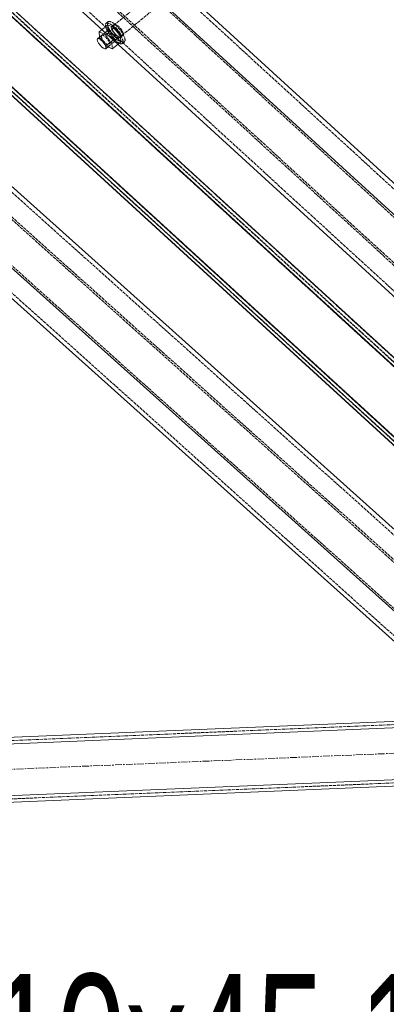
# Model space of a CAD drawing. Header units: millimetres. Extents: x -15129 to 9171, y -18789 to 5877.
# Tile 176 of 256: x -11519 to -11179, y -2488 to -1575. Entities that reach past the tile are written whole.
import ezdxf

# ---------------------------------------------------------------- set-up
doc = ezdxf.new("R2010")
doc.units = ezdxf.units.MM
doc.linetypes.add('ACAD_ISO02W100', pattern=[15, 12, -3])
doc.linetypes.add('CENTER', pattern=[50.8, 31.75, -6.35, 6.35, -6.35])
for name, color, linetype in [('AS_Belki', 145, 'Continuous'), ('AS_DIM_ON', 7, 'Continuous'), ('AS_Sruby', 9, 'Continuous')]:
    doc.layers.add(name, color=color, linetype=linetype)
doc.styles.add('Arial Narrow', font='ARIALN.TTF', dxfattribs={"height": 5})

msp = doc.modelspace()

# ---------------------------------------------------------------- linework, layer by layer
at = {"color": 5, "linetype": 'CENTER', "lineweight": 13, "ltscale": 0.2}
msp.add_line((-13206.8, -2340.07, 76020), (-10890.83, -2243.47, 49957.95), dxfattribs=at)
at = {"layer": 'AS_Belki', "color": 84, "linetype": 'ACAD_ISO02W100', "lineweight": 13, "ltscale": 0.25}
for p, q in [((-11963.73, -1171.94), (-9882.04, -3076.96)), ((-10853.86, -2183.82), (-11924.35, -1204.18)), ((-11922.32, -1201.97), (-9916.14, -3037.89)), ((-11996.27, -1207.22), (-9914.24, -3112.56)), ((-11996.11, -1211.45), (-9918.5, -3112.74)), ((-11922, -1210.43), (-9924.65, -3038.27)), ((-11954.54, -1245.72), (-9956.85, -3073.87)), ((-10853.87, -2183.55), (-11873.35, -1250.6)), ((-11815.58, -1376.92), (-10900.56, -2214.28)), ((-10896.33, -2214.11), (-11811.35, -1376.74)), ((-11031.88, -1886.46), (-11583.13, -1381.99)), ((-11074.62, -1891.99), (-11625.88, -1387.53)), ((-10912.87, -2133.9), (-11695.69, -1417.51)), ((-11619.91, -1416.73), (-11071.31, -1918.77)), ((-11833.65, -1482.56), (-11123.89, -2118.71)), ((-11096.99, -2119.88), (-11805.85, -1484.55)), ((-11072.37, -1891.7), (-11503.72, -1496.97)), ((-11835.17, -1526.23), (-11125.41, -2162.37)), ((-11033.8, -1858.61), (-11365.32, -1555.23)), ((-11432.78, -1581.05), (-11434.07, -1582.26)), ((-11434.07, -1582.26), (-11432.56, -1586.03)), ((-11430.59, -1579.25), (-11432.78, -1581.05)), ((-11432.78, -1581.05), (-11432.3, -1581.34)), ((-11432.56, -1586.03), (-11429.14, -1590.15)), ((-11432.3, -1581.34), (-11431.28, -1581.97)), ((-11431.88, -1580.46), (-11430.59, -1579.25)), ((-11430.37, -1584.23), (-11431.88, -1580.46)), ((-11431.28, -1581.97), (-11429.44, -1583.11)), ((-11430.11, -1579.55), (-11430.59, -1579.25)), ((-11426.95, -1588.35), (-11430.37, -1584.23)), ((-11427.25, -1581.31), (-11430.11, -1579.55)), ((-11429.44, -1583.11), (-11426.01, -1587.23)), ((-11423.82, -1585.43), (-11427.25, -1581.31)), ((-11426.01, -1587.23), (-11425.11, -1589.48)), ((-11422.48, -1588.8), (-11423.82, -1585.43)), ((-11429.14, -1590.15), (-11425.8, -1592.2)), ((-11423.61, -1590.41), (-11426.95, -1588.35)), ((-11425.8, -1592.2), (-11423.61, -1590.41)), ((-11424.51, -1590.99), (-11425.8, -1592.2)), ((-11425.11, -1589.48), (-11424.67, -1590.59)), ((-11424.67, -1590.59), (-11424.51, -1590.99)), ((-11423.61, -1590.41), (-11422.32, -1589.2)), ((-11422.32, -1589.2), (-11422.48, -1588.8)), ((-11635.64, -1662.41), (-11123.97, -2121)), ((-11653.24, -1714.59), (-11152.38, -2163.49)), ((-11987.32, -2262.61), (-10876.96, -2216.3)), ((-11985.07, -2316.57), (-10820.48, -2267.99))]:
    msp.add_line(p, q, dxfattribs=at)
at = {"layer": 'AS_Belki', "color": 145, "linetype": 'Continuous', "lineweight": 13, "ltscale": 0.25}
for p, q in [((-11819.83, -1377.1), (-10904.81, -2214.46)), ((-10904.54, -2214.45), (-11819.56, -1377.08)), ((-10896.01, -2214.09), (-11811.03, -1376.73)), ((-11579.13, -1383.31), (-11029.63, -1886.17)), ((-10944.19, -2096.83), (-11691.51, -1412.93)), ((-10948.22, -2101.24), (-11695.54, -1417.35)), ((-11622.94, -1419.2), (-11073.44, -1922.07)), ((-11093.92, -2117.46), (-11803.68, -1481.31)), ((-11835.25, -1528.53), (-11125.49, -2164.67)), ((-11031.16, -1855.78), (-11366.7, -1548.72)), ((-11658.77, -1714.82), (-11155.46, -2165.92)), ((-11987.45, -2259.62), (-10880.1, -2213.43)), ((-10873.79, -2219.17), (-11993.19, -2265.86)), ((-11991.19, -2313.82), (-10823.58, -2265.12)), ((-11984.95, -2319.56), (-10997.09, -2278.36))]:
    msp.add_line(p, q, dxfattribs=at)
at = {"layer": 'AS_Sruby', "color": 84, "linetype": 'ACAD_ISO02W100', "lineweight": 13, "ltscale": 0.25}
for p, q in [((-11382.9, -1540.84), (-11431.72, -1580.86)), ((-11424.09, -1590.12), (-11375.07, -1549.93)), ((-11436.96, -1577.4), (-11438.79, -1578.9)), ((-11445.03, -1586.66), (-11439.21, -1589.55)), ((-11437.15, -1580.2), (-11442.35, -1584.46)), ((-11439.35, -1587.21), (-11436.93, -1585.23)), ((-11431.33, -1583.09), (-11439.21, -1589.55)), ((-11436.98, -1584.13), (-11437.15, -1580.2)), ((-11431.33, -1583.09), (-11437.15, -1580.2)), ((-11436.93, -1585.23), (-11436.98, -1584.13)), ((-11430.9, -1593.16), (-11436.93, -1585.23)), ((-11431.72, -1580.86), (-11433.13, -1582.02)), ((-11425.3, -1591.02), (-11431.33, -1583.09)), ((-11442.84, -1589.98), (-11444.82, -1591.6)), ((-11439.21, -1589.55), (-11433.18, -1597.48)), ((-11433.18, -1597.48), (-11425.3, -1591.02)), ((-11431.93, -1594), (-11430.9, -1593.16)), ((-11425.08, -1596.05), (-11430.9, -1593.16)), ((-11427.51, -1598.04), (-11425.08, -1596.05)), ((-11425.45, -1591.24), (-11424.09, -1590.12)), ((-11425.29, -1591.11), (-11425.3, -1591.02)), ((-11425.27, -1591.71), (-11425.29, -1591.11)), ((-11425.27, -1591.76), (-11425.27, -1591.71)), ((-11425.13, -1594.98), (-11425.27, -1591.76)), ((-11425.08, -1596.05), (-11425.13, -1594.98)), ((-11423.44, -1597.35), (-11421.62, -1595.85)), ((-11436.85, -1600.58), (-11435.16, -1599.2)), ((-11433.18, -1597.48), (-11432.97, -1602.52))]:
    msp.add_line(p, q, dxfattribs=at)
at = {"layer": 'AS_Sruby', "color": 145, "linetype": 'Continuous', "lineweight": 13, "ltscale": 0.25}
for p, q in [((-11442.35, -1584.46), (-11445.03, -1586.66)), ((-11445.03, -1586.66), (-11444.82, -1591.69)), ((-11444.82, -1591.69), (-11439.35, -1587.21)), ((-11444.82, -1591.6), (-11446.62, -1593.08)), ((-11444.82, -1591.69), (-11438.78, -1599.62)), ((-11438.78, -1599.62), (-11431.93, -1594)), ((-11438.95, -1602.3), (-11436.85, -1600.58)), ((-11438.78, -1599.62), (-11432.97, -1602.52)), ((-11432.97, -1602.52), (-11427.51, -1598.04))]:
    msp.add_line(p, q, dxfattribs=at)
at = {"layer": 'AS_Sruby', "color": 84, "linetype": 'ACAD_ISO02W100', "lineweight": 13, "ltscale": 0.25, "extrusion": (0.730029, 0.598487, 0.329956)}
for centre, radius in [((6019.09, 3249.07, -9295.52), 12), ((6019.09, 3248.29, -9293.29), 12), ((6019.09, 3248.29, -9293.29), 6), ((6019.09, 3252.44, -9305.14), 6)]:
    msp.add_circle(centre, radius, dxfattribs=at)
at = {"layer": 'AS_Sruby', "color": 145, "linetype": 'Continuous', "lineweight": 13, "ltscale": 0.25, "extrusion": (0.730029, 0.598487, 0.329956)}
msp.add_arc((6019.09, 3254.05, -9309.76), 6, 1.22374, 181.22374, dxfattribs=at)
at = {"layer": 'AS_Sruby', "color": 84, "linetype": 'ACAD_ISO02W100', "lineweight": 13, "ltscale": 0.25, "extrusion": (0.730029, 0.598487, 0.329956)}
msp.add_arc((6019.09, 3254.05, -9309.76), 6, 181.22374, 1.22374, dxfattribs=at)

# ---------------------------------------------------------------- texts
at = {"layer": 'AS_DIM_ON', "color": 7, "lineweight": 13, "style": 'Arial Narrow', "width": 0.8}
msp.add_text('4xM10x45 10.9', height=125, dxfattribs=at).set_placement((-11764.4, -2584.71))

doc.saveas('drawing.dxf')
